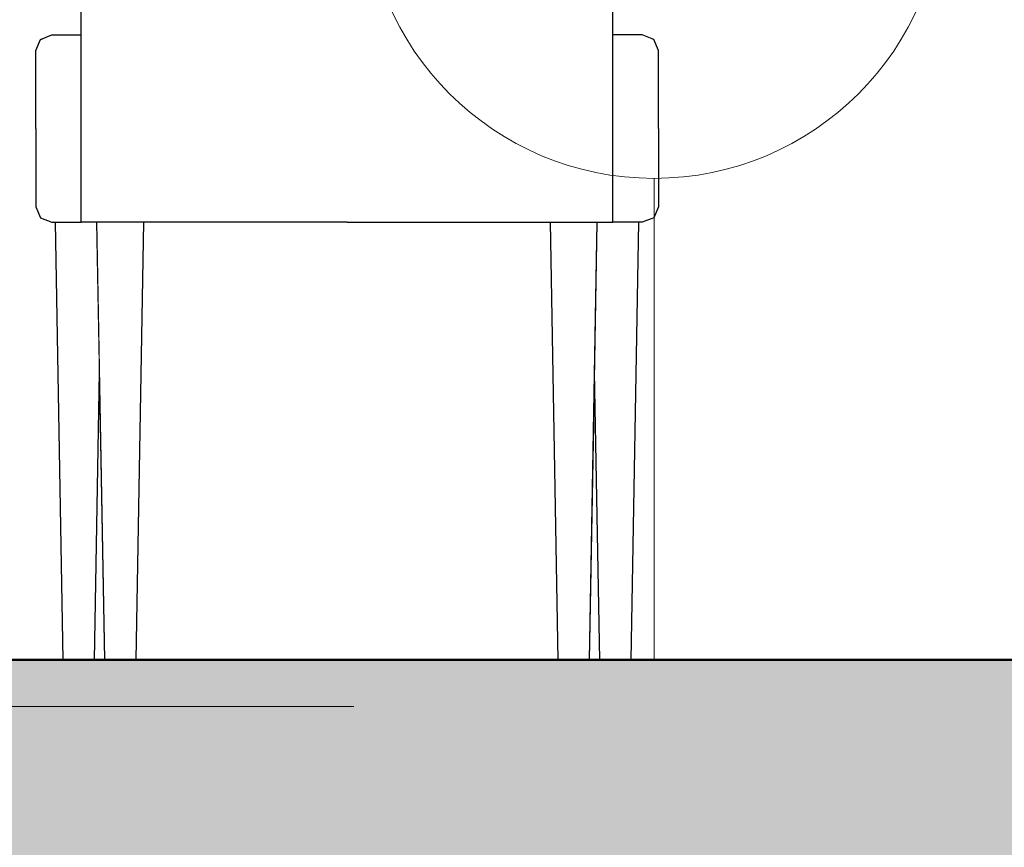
# Model space of a CAD drawing. Header units: millimetres. Extents: x -25478 to 4005, y -8416 to 11348.
# Tile 199 of 256: x -4724 to -4094, y 3360 to 3890. Entities that reach past the tile are written whole.
import ezdxf

# ---------------------------------------------------------------- set-up
doc = ezdxf.new("R2010")
doc.units = ezdxf.units.MM
doc.header["$MEASUREMENT"] = 0
doc.linetypes.add('Wipeout_Contour', pattern=[1000, 0, -1000])
for name, color, linetype in [('POHLED ZÁPADNÍ_1_Konstrukce - nosné', 7, 'Continuous'), ('POHLED ZÁPADNÍ_1_Kóty - SP', 7, 'Continuous'), ('POHLED ZÁPADNÍ_1_Nové_Konstrukce - krov', 7, 'Continuous'), ('POHLED ZÁPADNÍ_1_Nové_Výplně - Povrchové', 7, 'Continuous'), ('POHLED ZÁPADNÍ_1_Popis', 7, 'Continuous'), ('POHLED ZÁPADNÍ_1_Výplně - Povrchové', 7, 'Continuous'), ('POHLED ZÁPADNÍ_1_Výplně – Řezové', 7, 'Continuous')]:
    doc.layers.add(name, color=color, linetype=linetype)

msp = doc.modelspace()

# ---------------------------------------------------------------- linework, layer by layer
at = {"layer": 'POHLED ZÁPADNÍ_1_Kóty - SP', "color": 154, "linetype": 'Continuous', "lineweight": 13}
msp.add_line((-4510.28, 3450), (-4950.9, 3450), dxfattribs=at)

# ---------------------------------------------------------------- wipeouts: each hides what was drawn before it
at = {"color": 254, "linetype": 'Wipeout_Contour', "lineweight": 0, "ltscale": 1235219.686544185}
msp.add_wipeout([(-10530.71, 6480), (-10530.71, 6166.67), (-10528.36, 6166.67), (-10528.36, 4355), (-10500.71, 4355), (-10500.71, 4330), (-10528.36, 4330), (-10528.36, 3480), (-9026.12, 3480), (-9031.12, 3760), (-9033.35, 3760), (-9040.66, 3762.93), (-9043.69, 3770), (-9043.69, 3870), (-9040.66, 3877.07), (-9033.35, 3880), (-9014.54, 3880), (-9014.54, 4280), (-8674.54, 4280), (-8674.54, 3880), (-8655.74, 3880), (-8648.43, 3877.07), (-8645.4, 3870), (-8645.4, 3770), (-8648.43, 3762.93), (-8655.74, 3760), (-8657.97, 3760), (-8662.97, 3480), (-8323.45, 3480), (-8328.45, 3760), (-8330.68, 3760), (-8338, 3762.93), (-8341.02, 3770), (-8341.02, 3870), (-8338, 3877.07), (-8330.68, 3880), (-8311.88, 3880), (-8311.88, 4280), (-7971.88, 4280), (-7971.88, 3880), (-7953.07, 3880), (-7945.76, 3877.07), (-7942.73, 3870), (-7942.73, 3770), (-7945.76, 3762.93), (-7953.07, 3760), (-7955.31, 3760), (-7960.31, 3480), (-7651.16, 3480), (-7656.16, 3760), (-7658.39, 3760), (-7665.7, 3762.93), (-7668.73, 3770), (-7668.73, 3870), (-7665.7, 3877.07), (-7658.39, 3880), (-7639.58, 3880), (-7639.58, 4280), (-7299.58, 4280), (-7299.58, 3880), (-7280.78, 3880), (-7273.47, 3877.07), (-7270.44, 3870), (-7270.44, 3770), (-7273.47, 3762.93), (-7280.78, 3760), (-7283.01, 3760), (-7288.01, 3480), (-6964.1, 3480), (-6969.1, 3760), (-6971.34, 3760), (-6978.65, 3762.93), (-6981.68, 3770), (-6981.68, 3870), (-6978.65, 3877.07), (-6971.34, 3880), (-6952.53, 3880), (-6952.53, 4280), (-6612.53, 4280), (-6612.53, 3880), (-6593.73, 3880), (-6586.42, 3877.07), (-6583.39, 3870), (-6583.39, 3770), (-6586.42, 3762.93), (-6593.73, 3760), (-6595.96, 3760), (-6600.96, 3480), (-4696.21, 3480), (-4701.21, 3760), (-4703.45, 3760), (-4710.76, 3762.93), (-4713.79, 3770), (-4713.79, 3870), (-4710.76, 3877.07), (-4703.45, 3880), (-4684.64, 3880), (-4684.64, 4280), (-4344.64, 4280), (-4344.64, 3880), (-4325.84, 3880), (-4318.53, 3877.07), (-4315.5, 3870), (-4315.5, 3770), (-4318.53, 3762.93), (-4325.84, 3760), (-4328.07, 3760), (-4333.07, 3480), (-3993.55, 3480), (-3998.55, 3760), (-4000.78, 3760), (-4008.09, 3762.93), (-4011.12, 3770), (-4011.12, 3870), (-4008.09, 3877.07), (-4000.78, 3880), (-3981.98, 3880), (-3981.98, 4280), (-3641.98, 4280), (-3641.98, 3880), (-3623.17, 3880), (-3615.86, 3877.07), (-3612.83, 3870), (-3612.83, 3770), (-3615.86, 3762.93), (-3623.17, 3760), (-3625.4, 3760), (-3630.4, 3480), (-3349.22, 3480), (-3354.22, 3760), (-3356.45, 3760), (-3363.76, 3762.93), (-3366.79, 3770), (-3366.79, 3870), (-3363.76, 3877.07), (-3356.45, 3880), (-3337.64, 3880), (-3337.64, 4280), (-2997.64, 4280), (-2997.64, 3880), (-2978.84, 3880), (-2971.53, 3877.07), (-2968.5, 3870), (-2968.5, 3770), (-2971.53, 3762.93), (-2978.84, 3760), (-2981.07, 3760), (-2986.07, 3480), (-2662.17, 3480), (-2667.17, 3760), (-2669.4, 3760), (-2676.71, 3762.93), (-2679.74, 3770), (-2679.74, 3870), (-2676.71, 3877.07), (-2669.4, 3880), (-2650.59, 3880), (-2650.59, 4280), (-2310.59, 4280), (-2310.59, 3880), (-2291.79, 3880), (-2284.48, 3877.07), (-2281.45, 3870), (-2281.45, 3770), (-2284.48, 3762.93), (-2291.79, 3760), (-2294.02, 3760), (-2299.02, 3480), (-771.45, 3480), (-771.45, 4330), (-801.45, 4330), (-801.45, 4355), (-771.45, 4355), (-771.45, 6480)], dxfattribs=at).dxf.layer = 'POHLED ZÁPADNÍ_1_Výplně - Povrchové'

# ---------------------------------------------------------------- next in the draw order: wipeouts: each hides what was drawn before it
at = {"color": 254, "linetype": 'Wipeout_Contour', "lineweight": 0, "ltscale": 24243.528692}
msp.add_wipeout([(-4685.5, 3820), (-4684.64, 3820), (-4684.64, 3870), (-4685.5, 3870)], dxfattribs=at).dxf.layer = 'POHLED ZÁPADNÍ_1_Nové_Výplně - Povrchové'
at = {"color": 254, "linetype": 'Wipeout_Contour', "lineweight": 0, "ltscale": 23205.723935}
msp.add_wipeout([(-4343.79, 3870), (-4344.64, 3870), (-4344.64, 3820), (-4343.79, 3820)], dxfattribs=at).dxf.layer = 'POHLED ZÁPADNÍ_1_Nové_Výplně - Povrchové'
at = {"color": 254, "linetype": 'Wipeout_Contour', "lineweight": 0, "ltscale": 23153.514136}
msp.add_wipeout([(-4649.64, 3480), (-4379.64, 3480), (-4384.64, 3760), (-4644.64, 3760)], dxfattribs=at).dxf.layer = 'POHLED ZÁPADNÍ_1_Výplně - Povrchové'
at = {"color": 254, "linetype": 'Wipeout_Contour', "lineweight": 0, "ltscale": 17590.563784}
msp.add_wipeout([(-4672.93, 3664), (-4676.21, 3480), (-4669.64, 3480)], dxfattribs=at).dxf.layer = 'POHLED ZÁPADNÍ_1_Výplně - Povrchové'
at = {"color": 254, "linetype": 'Wipeout_Contour', "lineweight": 0, "ltscale": 16843.395925}
msp.add_wipeout([(-4359.64, 3480), (-4353.07, 3480), (-4356.36, 3664)], dxfattribs=at).dxf.layer = 'POHLED ZÁPADNÍ_1_Výplně - Povrchové'

# ---------------------------------------------------------------- next in the draw order: wipeouts: each hides what was drawn before it
at = {"color": 254, "linetype": 'Wipeout_Contour', "lineweight": 0, "ltscale": 24288.645544}
msp.add_wipeout([(-4713.79, 3870), (-4713.79, 3820), (-4685.5, 3820), (-4685.5, 3870)], dxfattribs=at).dxf.layer = 'POHLED ZÁPADNÍ_1_Nové_Výplně - Povrchové'
at = {"color": 254, "linetype": 'Wipeout_Contour', "lineweight": 0, "ltscale": 23162.138517}
msp.add_wipeout([(-4343.79, 3870), (-4343.79, 3820), (-4315.5, 3820), (-4315.5, 3870)], dxfattribs=at).dxf.layer = 'POHLED ZÁPADNÍ_1_Nové_Výplně - Povrchové'
at = {"color": 254, "linetype": 'Wipeout_Contour', "lineweight": 0, "ltscale": 29631.753202}
msp.add_wipeout([(-4674.64, 3760), (-4701.21, 3760), (-4696.21, 3480), (-4676.21, 3480), (-4672.93, 3664)], dxfattribs=at).dxf.layer = 'POHLED ZÁPADNÍ_1_Nové_Výplně - Povrchové'
at = {"color": 254, "linetype": 'Wipeout_Contour', "lineweight": 0, "ltscale": 28309.239457}
msp.add_wipeout([(-4354.64, 3760), (-4356.36, 3664), (-4353.07, 3480), (-4333.07, 3480), (-4328.07, 3760)], dxfattribs=at).dxf.layer = 'POHLED ZÁPADNÍ_1_Nové_Výplně - Povrchové'

# ---------------------------------------------------------------- next in the draw order: wipeouts: each hides what was drawn before it
at = {"color": 254, "linetype": 'Wipeout_Contour', "lineweight": 0, "ltscale": 18231.324656}
msp.add_wipeout([(-4684.64, 3872.14), (-4685.5, 3870), (-4684.64, 3870)], dxfattribs=at).dxf.layer = 'POHLED ZÁPADNÍ_1_Nové_Výplně - Povrchové'
at = {"color": 254, "linetype": 'Wipeout_Contour', "lineweight": 0, "ltscale": 17455.034389}
msp.add_wipeout([(-4344.64, 3872.14), (-4344.64, 3870), (-4343.79, 3870)], dxfattribs=at).dxf.layer = 'POHLED ZÁPADNÍ_1_Nové_Výplně - Povrchové'
at = {"color": 254, "linetype": 'Wipeout_Contour', "lineweight": 0, "ltscale": 24117.146292}
msp.add_wipeout([(-4685.5, 3820), (-4685.5, 3770), (-4684.64, 3770), (-4684.64, 3820)], dxfattribs=at).dxf.layer = 'POHLED ZÁPADNÍ_1_Nové_Výplně - Povrchové'
at = {"color": 254, "linetype": 'Wipeout_Contour', "lineweight": 0, "ltscale": 23073.657867}
msp.add_wipeout([(-4344.64, 3770), (-4343.79, 3770), (-4343.79, 3820), (-4344.64, 3820)], dxfattribs=at).dxf.layer = 'POHLED ZÁPADNÍ_1_Nové_Výplně - Povrchové'
at = {"color": 254, "linetype": 'Wipeout_Contour', "lineweight": 0, "ltscale": 23606.44784}
msp.add_wipeout([(-4649.64, 3480), (-4644.64, 3760), (-4674.64, 3760), (-4669.64, 3480)], dxfattribs=at).dxf.layer = 'POHLED ZÁPADNÍ_1_Nové_Výplně - Povrchové'
at = {"color": 254, "linetype": 'Wipeout_Contour', "lineweight": 0, "ltscale": 22701.519573}
msp.add_wipeout([(-4379.64, 3480), (-4359.64, 3480), (-4354.64, 3760), (-4384.64, 3760)], dxfattribs=at).dxf.layer = 'POHLED ZÁPADNÍ_1_Nové_Výplně - Povrchové'

# ---------------------------------------------------------------- next in the draw order: hatches: boundary and pattern name
at = {"layer": 'POHLED ZÁPADNÍ_1_Výplně – Řezové', "linetype": 'Continuous', "lineweight": 13}
msp.add_hatch(color=254, dxfattribs=at).paths.add_polyline_path([(-10980.7, 3180), (-2555.99, 3180), (-2555.99, 3480), (-10980.7, 3480)])

# ---------------------------------------------------------------- next in the draw order: linework, layer by layer
at = {"layer": 'POHLED ZÁPADNÍ_1_Konstrukce - nosné', "color": 7, "linetype": 'Continuous', "lineweight": 50, "flags": 128}
msp.add_lwpolyline([(-771.45, 3480), (-2555.99, 3480), (-10530.71, 3480)], dxfattribs=at)
at = {"layer": 'POHLED ZÁPADNÍ_1_Kóty - SP', "color": 154, "linetype": 'Continuous', "lineweight": 13}
msp.add_line((-4669.65, 3480), (-5110.28, 3480), dxfattribs=at)
at = {"layer": 'POHLED ZÁPADNÍ_1_Nové_Konstrukce - krov', "color": 1, "linetype": 'Continuous', "lineweight": 25}
for p, q in [((-4676.21, 3480), (-4672.93, 3664)), ((-4353.07, 3480), (-4356.36, 3664))]:
    msp.add_line(p, q, dxfattribs=at)

# ---------------------------------------------------------------- next in the draw order: wipeouts: each hides what was drawn before it
at = {"color": 254, "linetype": 'Wipeout_Contour', "lineweight": 0, "ltscale": 30436.05531}
msp.add_wipeout([(-4710.76, 3877.07), (-4713.79, 3870), (-4685.5, 3870), (-4684.64, 3872.14), (-4684.64, 3877.07)], dxfattribs=at).dxf.layer = 'POHLED ZÁPADNÍ_1_Nové_Výplně - Povrchové'
at = {"color": 254, "linetype": 'Wipeout_Contour', "lineweight": 0, "ltscale": 29060.038071}
msp.add_wipeout([(-4318.53, 3877.07), (-4344.64, 3877.07), (-4344.64, 3872.14), (-4343.79, 3870), (-4315.5, 3870)], dxfattribs=at).dxf.layer = 'POHLED ZÁPADNÍ_1_Nové_Výplně - Povrchové'
at = {"color": 254, "linetype": 'Wipeout_Contour', "lineweight": 0, "ltscale": 24162.498716}
msp.add_wipeout([(-4713.79, 3770), (-4685.5, 3770), (-4685.5, 3820), (-4713.79, 3820)], dxfattribs=at).dxf.layer = 'POHLED ZÁPADNÍ_1_Nové_Výplně - Povrchové'
at = {"color": 254, "linetype": 'Wipeout_Contour', "lineweight": 0, "ltscale": 23029.822057}
msp.add_wipeout([(-4343.79, 3820), (-4343.79, 3770), (-4315.5, 3770), (-4315.5, 3820)], dxfattribs=at).dxf.layer = 'POHLED ZÁPADNÍ_1_Nové_Výplně - Povrchové'

# ---------------------------------------------------------------- next in the draw order: linework, layer by layer
at = {"layer": 'POHLED ZÁPADNÍ_1_Nové_Konstrukce - krov', "color": 1, "linetype": 'Continuous', "lineweight": 25}
for p, q in [((-4713.79, 3820), (-4713.79, 3870)), ((-4315.5, 3820), (-4315.5, 3870))]:
    msp.add_line(p, q, dxfattribs=at)

# ---------------------------------------------------------------- next in the draw order: wipeouts: each hides what was drawn before it
at = {"color": 254, "linetype": 'Wipeout_Contour', "lineweight": 0, "ltscale": 24362.264202}
msp.add_wipeout([(-4703.45, 3880), (-4710.76, 3877.07), (-4684.64, 3877.07), (-4684.64, 3880)], dxfattribs=at).dxf.layer = 'POHLED ZÁPADNÍ_1_Nové_Výplně - Povrchové'
at = {"color": 254, "linetype": 'Wipeout_Contour', "lineweight": 0, "ltscale": 23262.314039}
msp.add_wipeout([(-4344.64, 3877.07), (-4318.53, 3877.07), (-4325.84, 3880), (-4344.64, 3880)], dxfattribs=at).dxf.layer = 'POHLED ZÁPADNÍ_1_Nové_Výplně - Povrchové'
at = {"color": 254, "linetype": 'Wipeout_Contour', "lineweight": 0, "ltscale": 24052.397764}
msp.add_wipeout([(-4684.64, 3770), (-4685.5, 3770), (-4684.64, 3767.86), (-4684.64, 3768.69)], dxfattribs=at).dxf.layer = 'POHLED ZÁPADNÍ_1_Nové_Výplně - Povrchové'
at = {"color": 254, "linetype": 'Wipeout_Contour', "lineweight": 0, "ltscale": 23005.751506}
msp.add_wipeout([(-4343.79, 3770), (-4344.64, 3770), (-4344.64, 3768.69), (-4344.64, 3767.86)], dxfattribs=at).dxf.layer = 'POHLED ZÁPADNÍ_1_Nové_Výplně - Povrchové'

# ---------------------------------------------------------------- next in the draw order: linework, layer by layer
at = {"layer": 'POHLED ZÁPADNÍ_1_Nové_Konstrukce - krov', "color": 1, "linetype": 'Continuous', "lineweight": 25}
for p, q in [((-4710.76, 3877.07), (-4703.45, 3880)), ((-4318.53, 3877.07), (-4325.84, 3880)), ((-4713.79, 3870), (-4710.76, 3877.07)), ((-4315.5, 3870), (-4318.53, 3877.07))]:
    msp.add_line(p, q, dxfattribs=at)

# ---------------------------------------------------------------- next in the draw order: wipeouts: each hides what was drawn before it
at = {"color": 254, "linetype": 'Wipeout_Contour', "lineweight": 0, "ltscale": 30100.240776}
msp.add_wipeout([(-4713.79, 3770), (-4710.76, 3762.93), (-4684.64, 3762.93), (-4684.64, 3767.86), (-4685.5, 3770)], dxfattribs=at).dxf.layer = 'POHLED ZÁPADNÍ_1_Nové_Výplně - Povrchové'
at = {"color": 254, "linetype": 'Wipeout_Contour', "lineweight": 0, "ltscale": 28708.13083}
msp.add_wipeout([(-4344.64, 3767.86), (-4344.64, 3762.93), (-4318.53, 3762.93), (-4315.5, 3770), (-4343.79, 3770)], dxfattribs=at).dxf.layer = 'POHLED ZÁPADNÍ_1_Nové_Výplně - Povrchové'

# ---------------------------------------------------------------- next in the draw order: linework, layer by layer
at = {"layer": 'POHLED ZÁPADNÍ_1_Nové_Konstrukce - krov', "color": 1, "linetype": 'Continuous', "lineweight": 25}
for p, q in [((-4713.79, 3820), (-4713.79, 3770)), ((-4315.5, 3820), (-4315.5, 3770))]:
    msp.add_line(p, q, dxfattribs=at)

# ---------------------------------------------------------------- next in the draw order: wipeouts: each hides what was drawn before it
at = {"color": 254, "linetype": 'Wipeout_Contour', "lineweight": 0, "ltscale": 24066.762062}
msp.add_wipeout([(-4710.76, 3762.93), (-4703.45, 3760), (-4684.64, 3760), (-4684.64, 3762.93)], dxfattribs=at).dxf.layer = 'POHLED ZÁPADNÍ_1_Nové_Výplně - Povrchové'
at = {"color": 254, "linetype": 'Wipeout_Contour', "lineweight": 0, "ltscale": 22952.658654}
msp.add_wipeout([(-4344.64, 3762.93), (-4344.64, 3760), (-4325.84, 3760), (-4318.53, 3762.93)], dxfattribs=at).dxf.layer = 'POHLED ZÁPADNÍ_1_Nové_Výplně - Povrchové'

# ---------------------------------------------------------------- next in the draw order: linework, layer by layer
at = {"layer": 'POHLED ZÁPADNÍ_1_Nové_Konstrukce - krov', "color": 1, "linetype": 'Continuous', "lineweight": 25}
for p, q in [((-4713.79, 3770), (-4710.76, 3762.93)), ((-4315.5, 3770), (-4318.53, 3762.93)), ((-4710.76, 3762.93), (-4703.45, 3760)), ((-4703.45, 3760), (-4701.21, 3760)), ((-4696.21, 3480), (-4701.21, 3760)), ((-4333.07, 3480), (-4328.07, 3760)), ((-4325.84, 3760), (-4328.07, 3760)), ((-4318.53, 3762.93), (-4325.84, 3760))]:
    msp.add_line(p, q, dxfattribs=at)
at = {"layer": 'POHLED ZÁPADNÍ_1_Popis', "color": 154, "linetype": 'Continuous', "lineweight": 13}
msp.add_line((-4318.37, 3480), (-4318.37, 3788.13), dxfattribs=at)

# ---------------------------------------------------------------- next in the draw order: wipeouts: each hides what was drawn before it
at = {"color": 254, "linetype": 'Wipeout_Contour', "lineweight": 0, "ltscale": 17888.875329}
msp.add_wipeout([(-4684.64, 3760.09), (-4514.64, 3760.09), (-4684.64, 3760.34)], dxfattribs=at).dxf.layer = 'POHLED ZÁPADNÍ_1_Nové_Výplně - Povrchové'

# ---------------------------------------------------------------- next in the draw order: wipeouts: each hides what was drawn before it
at = {"color": 254, "linetype": 'Wipeout_Contour', "lineweight": 0, "ltscale": 17889.461587}
msp.add_wipeout([(-4684.64, 3760.34), (-4514.64, 3760.34), (-4684.64, 3760.76)], dxfattribs=at).dxf.layer = 'POHLED ZÁPADNÍ_1_Nové_Výplně - Povrchové'

# ---------------------------------------------------------------- next in the draw order: wipeouts: each hides what was drawn before it
at = {"color": 254, "linetype": 'Wipeout_Contour', "lineweight": 0, "ltscale": 23767.256254}
msp.add_wipeout([(-4684.64, 3760.76), (-4514.64, 3760.76), (-4514.64, 3761.34), (-4684.64, 3761.34)], dxfattribs=at).dxf.layer = 'POHLED ZÁPADNÍ_1_Nové_Výplně - Povrchové'

# ---------------------------------------------------------------- next in the draw order: wipeouts: each hides what was drawn before it
at = {"color": 254, "linetype": 'Wipeout_Contour', "lineweight": 0, "ltscale": 23768.908986}
msp.add_wipeout([(-4684.64, 3762.07), (-4684.64, 3761.34), (-4514.64, 3761.34), (-4514.64, 3762.07)], dxfattribs=at).dxf.layer = 'POHLED ZÁPADNÍ_1_Nové_Výplně - Povrchové'

# ---------------------------------------------------------------- next in the draw order: wipeouts: each hides what was drawn before it
at = {"color": 254, "linetype": 'Wipeout_Contour', "lineweight": 0, "ltscale": 23770.921416}
msp.add_wipeout([(-4684.64, 3762.93), (-4684.64, 3762.07), (-4514.64, 3762.07), (-4514.64, 3762.93)], dxfattribs=at).dxf.layer = 'POHLED ZÁPADNÍ_1_Nové_Výplně - Povrchové'

# ---------------------------------------------------------------- next in the draw order: wipeouts: each hides what was drawn before it
at = {"color": 254, "linetype": 'Wipeout_Contour', "lineweight": 0, "ltscale": 23773.259308}
msp.add_wipeout([(-4684.64, 3763.91), (-4684.64, 3762.93), (-4514.64, 3762.93), (-4514.64, 3763.91)], dxfattribs=at).dxf.layer = 'POHLED ZÁPADNÍ_1_Nové_Výplně - Povrchové'

# ---------------------------------------------------------------- next in the draw order: linework, layer by layer
at = {"layer": 'POHLED ZÁPADNÍ_1_Nové_Konstrukce - krov', "color": 1, "linetype": 'Continuous', "lineweight": 25}
for p, q in [((-4701.21, 3760), (-4684.64, 3760)), ((-4684.64, 3760.34), (-4684.64, 3760.76)), ((-4684.64, 3760.09), (-4684.64, 3760.34)), ((-4684.64, 3760), (-4684.64, 3760.09)), ((-4674.64, 3760), (-4684.64, 3760)), ((-4644.64, 3760), (-4674.64, 3760)), ((-4669.64, 3480), (-4674.64, 3760)), ((-4649.64, 3480), (-4644.64, 3760))]:
    msp.add_line(p, q, dxfattribs=at)

# ---------------------------------------------------------------- next in the draw order: wipeouts: each hides what was drawn before it
at = {"color": 254, "linetype": 'Wipeout_Contour', "lineweight": 0, "ltscale": 23775.882768}
msp.add_wipeout([(-4684.64, 3763.91), (-4514.64, 3763.91), (-4514.64, 3765), (-4684.64, 3765)], dxfattribs=at).dxf.layer = 'POHLED ZÁPADNÍ_1_Nové_Výplně - Povrchové'
at = {"color": 254, "linetype": 'Wipeout_Contour', "lineweight": 0, "ltscale": 17495.780468}
msp.add_wipeout([(-4514.64, 3760), (-4344.64, 3760), (-4514.64, 3760.09)], dxfattribs=at).dxf.layer = 'POHLED ZÁPADNÍ_1_Nové_Výplně - Povrchové'

# ---------------------------------------------------------------- next in the draw order: linework, layer by layer
at = {"layer": 'POHLED ZÁPADNÍ_1_Nové_Konstrukce - krov', "color": 1, "linetype": 'Continuous', "lineweight": 25}
msp.add_line((-4684.64, 3760.76), (-4684.64, 3761.34), dxfattribs=at)

# ---------------------------------------------------------------- next in the draw order: wipeouts: each hides what was drawn before it
at = {"color": 254, "linetype": 'Wipeout_Contour', "lineweight": 0, "ltscale": 23778.746987}
msp.add_wipeout([(-4684.64, 3766.17), (-4684.64, 3765), (-4514.64, 3765), (-4514.64, 3766.17)], dxfattribs=at).dxf.layer = 'POHLED ZÁPADNÍ_1_Nové_Výplně - Povrchové'
at = {"color": 254, "linetype": 'Wipeout_Contour', "lineweight": 0, "ltscale": 17496.054519}
msp.add_wipeout([(-4514.64, 3760.09), (-4344.64, 3760.09), (-4514.64, 3760.34)], dxfattribs=at).dxf.layer = 'POHLED ZÁPADNÍ_1_Nové_Výplně - Povrchové'

# ---------------------------------------------------------------- next in the draw order: linework, layer by layer
at = {"layer": 'POHLED ZÁPADNÍ_1_Nové_Konstrukce - krov', "color": 1, "linetype": 'Continuous', "lineweight": 25}
for p, q in [((-4684.64, 3762.07), (-4684.64, 3762.93)), ((-4684.64, 3761.34), (-4684.64, 3762.07))]:
    msp.add_line(p, q, dxfattribs=at)

# ---------------------------------------------------------------- next in the draw order: wipeouts: each hides what was drawn before it
at = {"color": 254, "linetype": 'Wipeout_Contour', "lineweight": 0, "ltscale": 23781.803137}
msp.add_wipeout([(-4684.64, 3767.41), (-4684.64, 3766.17), (-4514.64, 3766.17), (-4514.64, 3767.41)], dxfattribs=at).dxf.layer = 'POHLED ZÁPADNÍ_1_Nové_Výplně - Povrchové'
at = {"color": 254, "linetype": 'Wipeout_Contour', "lineweight": 0, "ltscale": 17496.653939}
msp.add_wipeout([(-4514.64, 3760.34), (-4344.64, 3760.34), (-4514.64, 3760.76)], dxfattribs=at).dxf.layer = 'POHLED ZÁPADNÍ_1_Nové_Výplně - Povrchové'

# ---------------------------------------------------------------- next in the draw order: linework, layer by layer
at = {"layer": 'POHLED ZÁPADNÍ_1_Nové_Konstrukce - krov', "color": 1, "linetype": 'Continuous', "lineweight": 25}
msp.add_line((-4684.64, 3762.93), (-4684.64, 3763.91), dxfattribs=at)

# ---------------------------------------------------------------- next in the draw order: wipeouts: each hides what was drawn before it
at = {"color": 254, "linetype": 'Wipeout_Contour', "lineweight": 0, "ltscale": 23784.998979}
msp.add_wipeout([(-4684.64, 3768.69), (-4684.64, 3767.41), (-4514.64, 3767.41), (-4514.64, 3768.69)], dxfattribs=at).dxf.layer = 'POHLED ZÁPADNÍ_1_Nové_Výplně - Povrchové'
at = {"color": 254, "linetype": 'Wipeout_Contour', "lineweight": 0, "ltscale": 23244.890241}
msp.add_wipeout([(-4514.64, 3760.76), (-4344.64, 3760.76), (-4344.64, 3761.34), (-4514.64, 3761.34)], dxfattribs=at).dxf.layer = 'POHLED ZÁPADNÍ_1_Nové_Výplně - Povrchové'

# ---------------------------------------------------------------- next in the draw order: linework, layer by layer
at = {"layer": 'POHLED ZÁPADNÍ_1_Nové_Konstrukce - krov', "color": 1, "linetype": 'Continuous', "lineweight": 25}
msp.add_line((-4684.64, 3763.91), (-4684.64, 3765), dxfattribs=at)

# ---------------------------------------------------------------- next in the draw order: wipeouts: each hides what was drawn before it
at = {"color": 254, "linetype": 'Wipeout_Contour', "lineweight": 0, "ltscale": 23788.279931}
msp.add_wipeout([(-4684.64, 3768.69), (-4514.64, 3768.69), (-4514.64, 3770), (-4684.64, 3770)], dxfattribs=at).dxf.layer = 'POHLED ZÁPADNÍ_1_Nové_Výplně - Povrchové'
at = {"color": 254, "linetype": 'Wipeout_Contour', "lineweight": 0, "ltscale": 23246.580102}
msp.add_wipeout([(-4514.64, 3761.34), (-4344.64, 3761.34), (-4344.64, 3762.07), (-4514.64, 3762.07)], dxfattribs=at).dxf.layer = 'POHLED ZÁPADNÍ_1_Nové_Výplně - Povrchové'

# ---------------------------------------------------------------- next in the draw order: linework, layer by layer
at = {"layer": 'POHLED ZÁPADNÍ_1_Nové_Konstrukce - krov', "color": 1, "linetype": 'Continuous', "lineweight": 25}
msp.add_line((-4684.64, 3765), (-4684.64, 3766.17), dxfattribs=at)

# ---------------------------------------------------------------- next in the draw order: wipeouts: each hides what was drawn before it
at = {"color": 254, "linetype": 'Wipeout_Contour', "lineweight": 0, "ltscale": 23930.617132}
msp.add_wipeout([(-4684.64, 3770), (-4514.64, 3770), (-4514.64, 3880), (-4684.64, 3880)], dxfattribs=at).dxf.layer = 'POHLED ZÁPADNÍ_1_Nové_Výplně - Povrchové'
at = {"color": 254, "linetype": 'Wipeout_Contour', "lineweight": 0, "ltscale": 23248.637772}
msp.add_wipeout([(-4514.64, 3762.07), (-4344.64, 3762.07), (-4344.64, 3762.93), (-4514.64, 3762.93)], dxfattribs=at).dxf.layer = 'POHLED ZÁPADNÍ_1_Nové_Výplně - Povrchové'

# ---------------------------------------------------------------- next in the draw order: linework, layer by layer
at = {"layer": 'POHLED ZÁPADNÍ_1_Nové_Konstrukce - krov', "color": 1, "linetype": 'Continuous', "lineweight": 25}
for p, q in [((-4684.64, 3768.69), (-4684.64, 3770)), ((-4684.64, 3767.41), (-4684.64, 3768.69)), ((-4684.64, 3766.17), (-4684.64, 3767.41))]:
    msp.add_line(p, q, dxfattribs=at)

# ---------------------------------------------------------------- next in the draw order: wipeouts: each hides what was drawn before it
at = {"color": 254, "linetype": 'Wipeout_Contour', "lineweight": 0, "ltscale": 24314.272587}
msp.add_wipeout([(-4684.64, 3880), (-4514.64, 3880), (-4514.64, 4065.86), (-4684.64, 4065.86)], dxfattribs=at).dxf.layer = 'POHLED ZÁPADNÍ_1_Nové_Výplně - Povrchové'
at = {"color": 254, "linetype": 'Wipeout_Contour', "lineweight": 0, "ltscale": 23251.02817}
msp.add_wipeout([(-4514.64, 3762.93), (-4344.64, 3762.93), (-4344.64, 3763.91), (-4514.64, 3763.91)], dxfattribs=at).dxf.layer = 'POHLED ZÁPADNÍ_1_Nové_Výplně - Povrchové'

# ---------------------------------------------------------------- next in the draw order: linework, layer by layer
at = {"layer": 'POHLED ZÁPADNÍ_1_Nové_Konstrukce - krov', "color": 1, "linetype": 'Continuous', "lineweight": 25}
for p, q in [((-4684.64, 3880), (-4684.64, 4065.86)), ((-4703.45, 3880), (-4684.64, 3880)), ((-4684.64, 3770), (-4684.64, 3880)), ((-4514.64, 3760), (-4644.64, 3760)), ((-4514.64, 3760), (-4384.64, 3760)), ((-4384.64, 3760), (-4354.64, 3760)), ((-4379.64, 3480), (-4384.64, 3760)), ((-4359.64, 3480), (-4354.64, 3760)), ((-4354.64, 3760), (-4344.64, 3760)), ((-4344.64, 3760.34), (-4344.64, 3760.76)), ((-4344.64, 3760.09), (-4344.64, 3760.34)), ((-4344.64, 3760), (-4344.64, 3760.09)), ((-4328.07, 3760), (-4344.64, 3760))]:
    msp.add_line(p, q, dxfattribs=at)

# ---------------------------------------------------------------- next in the draw order: wipeouts: each hides what was drawn before it
at = {"color": 254, "linetype": 'Wipeout_Contour', "lineweight": 0, "ltscale": 23253.710528}
msp.add_wipeout([(-4514.64, 3763.91), (-4344.64, 3763.91), (-4344.64, 3765), (-4514.64, 3765)], dxfattribs=at).dxf.layer = 'POHLED ZÁPADNÍ_1_Nové_Výplně - Povrchové'

# ---------------------------------------------------------------- next in the draw order: linework, layer by layer
at = {"layer": 'POHLED ZÁPADNÍ_1_Nové_Konstrukce - krov', "color": 1, "linetype": 'Continuous', "lineweight": 25}
msp.add_line((-4344.64, 3760.76), (-4344.64, 3761.34), dxfattribs=at)

# ---------------------------------------------------------------- next in the draw order: wipeouts: each hides what was drawn before it
at = {"color": 254, "linetype": 'Wipeout_Contour', "lineweight": 0, "ltscale": 23256.639078}
msp.add_wipeout([(-4514.64, 3765), (-4344.64, 3765), (-4344.64, 3766.17), (-4514.64, 3766.17)], dxfattribs=at).dxf.layer = 'POHLED ZÁPADNÍ_1_Nové_Výplně - Povrchové'

# ---------------------------------------------------------------- next in the draw order: linework, layer by layer
at = {"layer": 'POHLED ZÁPADNÍ_1_Nové_Konstrukce - krov', "color": 1, "linetype": 'Continuous', "lineweight": 25}
for p, q in [((-4344.64, 3762.07), (-4344.64, 3762.93)), ((-4344.64, 3761.34), (-4344.64, 3762.07))]:
    msp.add_line(p, q, dxfattribs=at)

# ---------------------------------------------------------------- next in the draw order: wipeouts: each hides what was drawn before it
at = {"color": 254, "linetype": 'Wipeout_Contour', "lineweight": 0, "ltscale": 23259.763825}
msp.add_wipeout([(-4514.64, 3766.17), (-4344.64, 3766.17), (-4344.64, 3767.41), (-4514.64, 3767.41)], dxfattribs=at).dxf.layer = 'POHLED ZÁPADNÍ_1_Nové_Výplně - Povrchové'

# ---------------------------------------------------------------- next in the draw order: linework, layer by layer
at = {"layer": 'POHLED ZÁPADNÍ_1_Nové_Konstrukce - krov', "color": 1, "linetype": 'Continuous', "lineweight": 25}
msp.add_line((-4344.64, 3762.93), (-4344.64, 3763.91), dxfattribs=at)

# ---------------------------------------------------------------- next in the draw order: wipeouts: each hides what was drawn before it
at = {"color": 254, "linetype": 'Wipeout_Contour', "lineweight": 0, "ltscale": 23263.031397}
msp.add_wipeout([(-4514.64, 3767.41), (-4344.64, 3767.41), (-4344.64, 3768.69), (-4514.64, 3768.69)], dxfattribs=at).dxf.layer = 'POHLED ZÁPADNÍ_1_Nové_Výplně - Povrchové'

# ---------------------------------------------------------------- next in the draw order: linework, layer by layer
at = {"layer": 'POHLED ZÁPADNÍ_1_Nové_Konstrukce - krov', "color": 1, "linetype": 'Continuous', "lineweight": 25}
msp.add_line((-4344.64, 3763.91), (-4344.64, 3765), dxfattribs=at)

# ---------------------------------------------------------------- next in the draw order: wipeouts: each hides what was drawn before it
at = {"color": 254, "linetype": 'Wipeout_Contour', "lineweight": 0, "ltscale": 23266.385951}
msp.add_wipeout([(-4514.64, 3768.69), (-4344.64, 3768.69), (-4344.64, 3770), (-4514.64, 3770)], dxfattribs=at).dxf.layer = 'POHLED ZÁPADNÍ_1_Nové_Výplně - Povrchové'

# ---------------------------------------------------------------- next in the draw order: linework, layer by layer
at = {"layer": 'POHLED ZÁPADNÍ_1_Nové_Konstrukce - krov', "color": 1, "linetype": 'Continuous', "lineweight": 25}
msp.add_line((-4344.64, 3765), (-4344.64, 3766.17), dxfattribs=at)

# ---------------------------------------------------------------- next in the draw order: wipeouts: each hides what was drawn before it
at = {"color": 254, "linetype": 'Wipeout_Contour', "lineweight": 0, "ltscale": 23411.877687}
msp.add_wipeout([(-4514.64, 3770), (-4344.64, 3770), (-4344.64, 3880), (-4514.64, 3880)], dxfattribs=at).dxf.layer = 'POHLED ZÁPADNÍ_1_Nové_Výplně - Povrchové'

# ---------------------------------------------------------------- next in the draw order: linework, layer by layer
at = {"layer": 'POHLED ZÁPADNÍ_1_Nové_Konstrukce - krov', "color": 1, "linetype": 'Continuous', "lineweight": 25}
for p, q in [((-4344.64, 3768.69), (-4344.64, 3770)), ((-4344.64, 3767.41), (-4344.64, 3768.69)), ((-4344.64, 3766.17), (-4344.64, 3767.41))]:
    msp.add_line(p, q, dxfattribs=at)

# ---------------------------------------------------------------- next in the draw order: wipeouts: each hides what was drawn before it
at = {"color": 254, "linetype": 'Wipeout_Contour', "lineweight": 0, "ltscale": 23803.860663}
msp.add_wipeout([(-4514.64, 3880), (-4344.64, 3880), (-4344.64, 4065.86), (-4514.64, 4065.86)], dxfattribs=at).dxf.layer = 'POHLED ZÁPADNÍ_1_Nové_Výplně - Povrchové'

# ---------------------------------------------------------------- next in the draw order: linework, layer by layer
at = {"layer": 'POHLED ZÁPADNÍ_1_Nové_Konstrukce - krov', "color": 1, "linetype": 'Continuous', "lineweight": 25}
for p, q in [((-4344.64, 3880), (-4344.64, 4065.86)), ((-4344.64, 3770), (-4344.64, 3880)), ((-4325.84, 3880), (-4344.64, 3880))]:
    msp.add_line(p, q, dxfattribs=at)
at = {"layer": 'POHLED ZÁPADNÍ_1_Popis', "color": 154, "linetype": 'Continuous', "lineweight": 13}
msp.add_circle((-4318.37, 3973.01), 184.88, dxfattribs=at)

doc.saveas('drawing.dxf')
